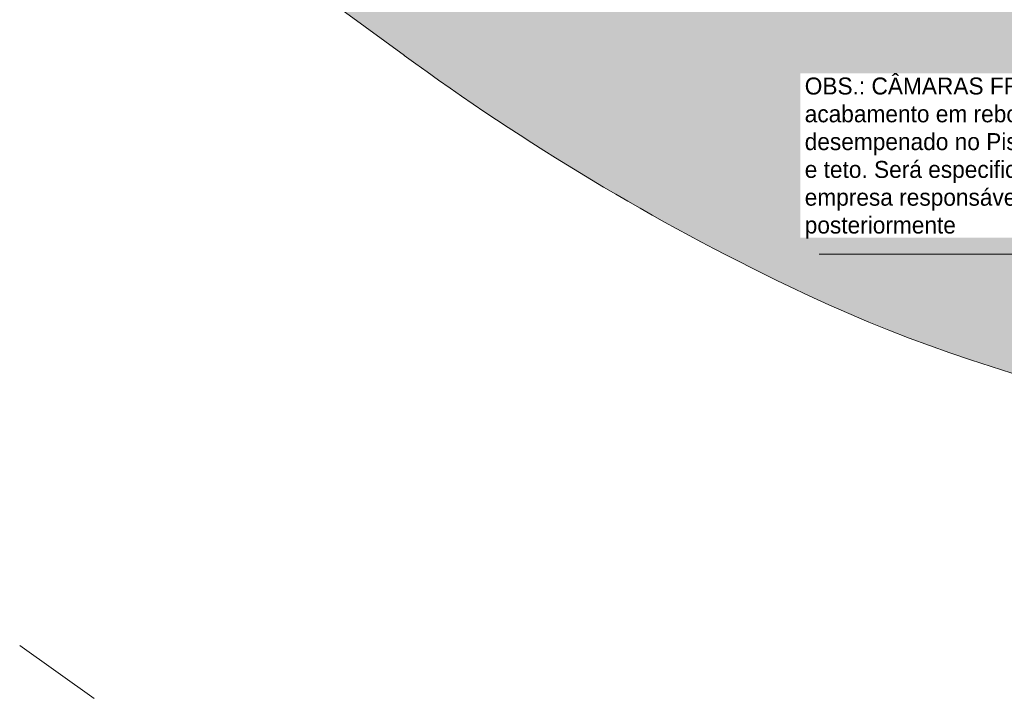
# Model space of a CAD drawing. Header units: metres. Extents: x -33 to 126, y -29 to 31.
# Tile 1 of 75: x -31.85 to -21.42, y -28.71 to -21.51. Entities that reach past the tile are written whole.
import ezdxf

# ---------------------------------------------------------------- set-up
doc = ezdxf.new("R2010")
doc.units = ezdxf.units.M
for name, color, linetype, lineweight in [('A-FLOR', 192, 'Continuous', 18), ('A-FLOR-PATT', 8, 'Continuous', 18), ('G-ANNO-TEXT', 7, 'Continuous', 18)]:
    doc.layers.add(name, color=color, linetype=linetype, lineweight=lineweight)
doc.styles.add('Century Gothic_1', font='GOTHIC.TTF', dxfattribs={"height": 0.179639})

msp = doc.modelspace()

# ---------------------------------------------------------------- hatches: boundary and pattern name
at = {"layer": 'A-FLOR-PATT'}
h = msp.add_hatch(dxfattribs=at)
h.set_pattern_fill('FP_6', color=256, style=0, pattern_type=2)
h.set_pattern_definition([(0, (-3.63, 0), (0.305, 0.076), [0.025, -0.203, 0.025, -0.203, -1.219]), (0, (-3.63, 0), (0.305, 0.076), [-0.457, 0.025, -0.432, 0.025, -0.203, -0.533]), (0, (-3.63, 0), (0.305, 0.076), [-1.143, 0.025, -0.127, 0.025, -0.356]), (120, (-3.516, 0.038), (-0.21831793, 0.22613775), [0.025, -0.203, 0.025, -0.203, -1.219]), (120, (-3.516, 0.038), (-0.21831793, 0.22613775), [-0.457, 0.025, -0.432, 0.025, -0.203, -0.533]), (120, (-3.516, 0.038), (-0.21831793, 0.22613775), [-1.143, 0.025, -0.127, 0.025, -0.356]), (240, (-3.478, 0.191), (-0.08668207, -0.30213775), [0.025, -0.203, 0.025, -0.203, -1.219]), (240, (-3.478, 0.191), (-0.08668207, -0.30213775), [-0.457, 0.025, -0.432, 0.025, -0.203, -0.533]), (240, (-3.478, 0.191), (-0.08668207, -0.30213775), [-1.143, 0.025, -0.127, 0.025, -0.356])])
h.paths.add_polyline_path([(4.224, -28.708), (-6.427, -21.02), (-6.427, -21.315), (-6.408, -21.572), (-6.378, -21.829), (-6.336, -22.084), (-6.283, -22.337), (-6.218, -22.587), (-6.143, -22.834), (-6.057, -23.077), (-5.96, -23.317), (-5.853, -23.552), (-5.735, -23.782), (-5.607, -24.007), (-5.47, -24.225), (0.741, -28.708), (2.396, -28.708)], flags=0)
h.paths.add_polyline_path([(-10.827, -25.965), (-10.827, -24.465), (-19.377, -24.465), (-19.377, -21.017), (-22.377, -21.017), (-22.377, -21.315), (-24.962, -21.315), (-25.15, -21.309), (-25.336, -21.293), (-25.522, -21.266), (-25.706, -21.229), (-25.887, -21.181), (-26.065, -21.122), (-26.239, -21.054), (-26.41, -20.976), (-26.575, -20.888), (-26.735, -20.79), (-26.89, -20.684), (-31.853, -17.046), (-31.853, -18.906), (-27.776, -21.894), (-27.346, -22.202), (-26.89, -22.515), (-26.467, -22.793), (-26.019, -23.075), (-25.564, -23.347), (-25.105, -23.611), (-24.64, -23.864), (-24.17, -24.108), (-23.695, -24.343), (-23.303, -24.525), (-22.906, -24.697), (-22.505, -24.859), (-22.099, -25.01), (-21.69, -25.15), (-21.277, -25.279), (-20.861, -25.397), (-20.442, -25.505), (-20.02, -25.601), (-19.596, -25.686), (-19.169, -25.76), (-18.741, -25.822), (-18.312, -25.873), (-17.881, -25.913), (-17.449, -25.942), (-17.017, -25.959), (-16.584, -25.965), (-11.35, -25.965)], flags=0)

# ---------------------------------------------------------------- linework, layer by layer
at = {"layer": 'A-FLOR'}
for p, q in [((-31.853, -18.906), (-27.776, -21.894)), ((-31.853, -28.149), (-31.065, -28.708))]:
    msp.add_line(p, q, dxfattribs=at)
for centre, radius, start, end in [((-12.468, -1.01), 25.894, 233.7581, 244.3053), ((-16.584, -9.565), 16.4, 244.3053, 270)]:
    msp.add_arc(centre, radius, start, end, dxfattribs=at)
at = {"layer": 'G-ANNO-TEXT', "color": 50, "lineweight": 9}
msp.add_line((-19.592, -24.001), (-23.38, -24.001), dxfattribs=at)

# ---------------------------------------------------------------- next in the draw order: texts
at = {"layer": 'G-ANNO-TEXT', "lineweight": 9, "insert": (-23.533, -22.128), "char_height": 0.17964, "width": 4.45275, "attachment_point": 1, "line_spacing_factor": 0.984117, "style": 'Century Gothic_1', "bg_fill": 3, "box_fill_scale": 1.25, "bg_fill_color": 0, "bg_fill_transparency": 0}
msp.add_mtext('OBS.: CÂMARAS FRIAS=\\Pacabamento em reboco\\Pdesempenado no Piso, parede\\Pe teto. Será especificado pela\\Pempresa responsável\\Pposteriormente\\P', dxfattribs=at)

doc.saveas('drawing.dxf')
